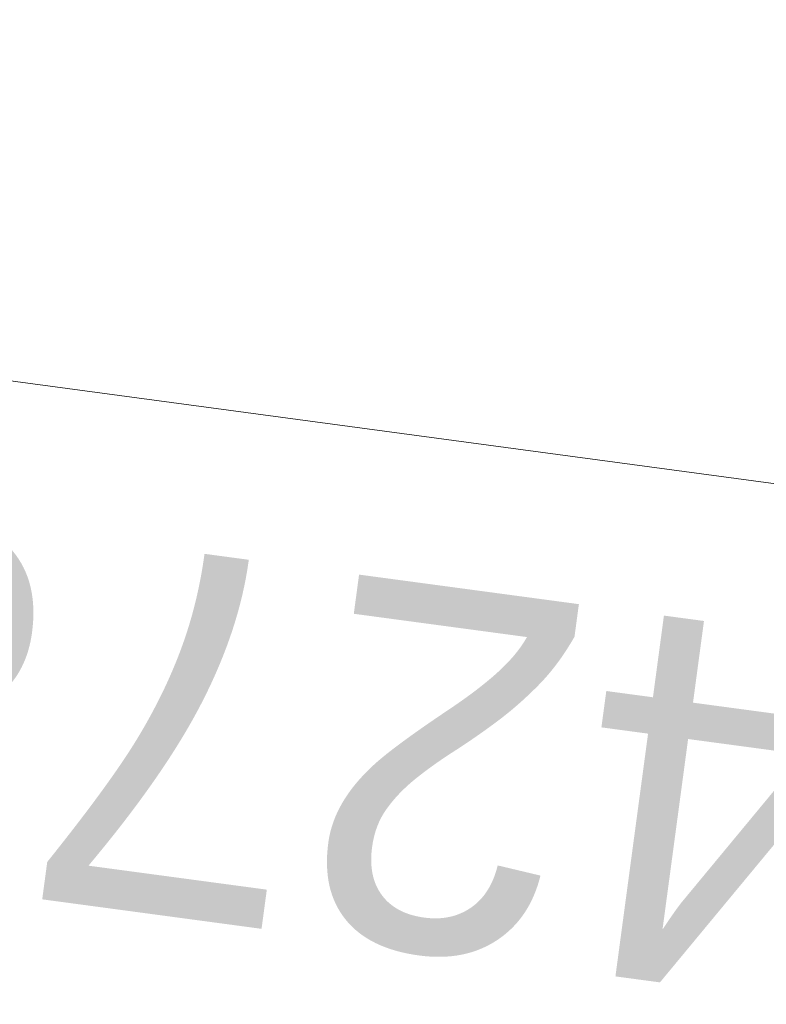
# Model space of a CAD drawing. Header units: millimetres. Extents: x -4738 to 65662, y -68080 to 6847.
# Tile 54 of 80: x -2698 to -2185, y -36554 to -35878. Entities that reach past the tile are written whole.
import ezdxf

# ---------------------------------------------------------------- set-up
doc = ezdxf.new("R2010")
doc.units = ezdxf.units.MM
doc.layers.add('COTAS_P', color=1, linetype='Continuous', lineweight=0)
doc.dimstyles.new('R19_100', dxfattribs={"dimtxt": 250, "dimasz": 150, "dimexe": 150, "dimexo": 80, "dimgap": 100, "dimtad": 1, "dimtih": 1, "dimtoh": 1, "dimdsep": 46, "dimcen": 0.09, "dimadec": 0, "dimazin": 0, "dimtfac": 1, "dimtdec": 4, "dimtofl": 0, "dimtmove": 0, "dimatfit": 3, "dimfxl": 1, "dimtolj": 1, "dimtzin": 0, "dimarcsym": 0})

# ---------------------------------------------------------------- blocks, each defined once
blk = doc.blocks.new('DIM_R30_46')
at = {"layer": 'COTAS_P'}
for p, q in [((-4100, -35030), (-4219.91, -35921.98)), ((140, -35600), (20.09, -36491.98)), ((-4219.91, -35921.98), (-4065.25, -35897.36)), ((20.09, -36491.98), (-4219.91, -35921.98)), ((-4219.91, -35921.98), (-4077.24, -35986.56)), ((20.09, -36491.98), (-122.58, -36427.39)), ((20.09, -36491.98), (-134.57, -36516.59))]:
    blk.add_line(p, q, dxfattribs=at)
blk.add_text('4278.14 P', height=250, rotation=172.34341, dxfattribs=at).set_placement((-2113.24, -36306.08))

msp = doc.modelspace()

# ---------------------------------------------------------------- dimensions: what is measured, and where the dimension line sits
at = {"layer": 'COTAS_P'}
dim = msp.add_aligned_dim(p1=(140, -35600), p2=(-4100, -35030), distance=900, text='<> P', dimstyle='R19_100', dxfattribs=at)
dim.commit()
dim.dimension.update_dxf_attribs({"geometry": 'DIM_R30_46', "text_midpoint": (-2099.912, -36206.976)})

doc.saveas('drawing.dxf')
